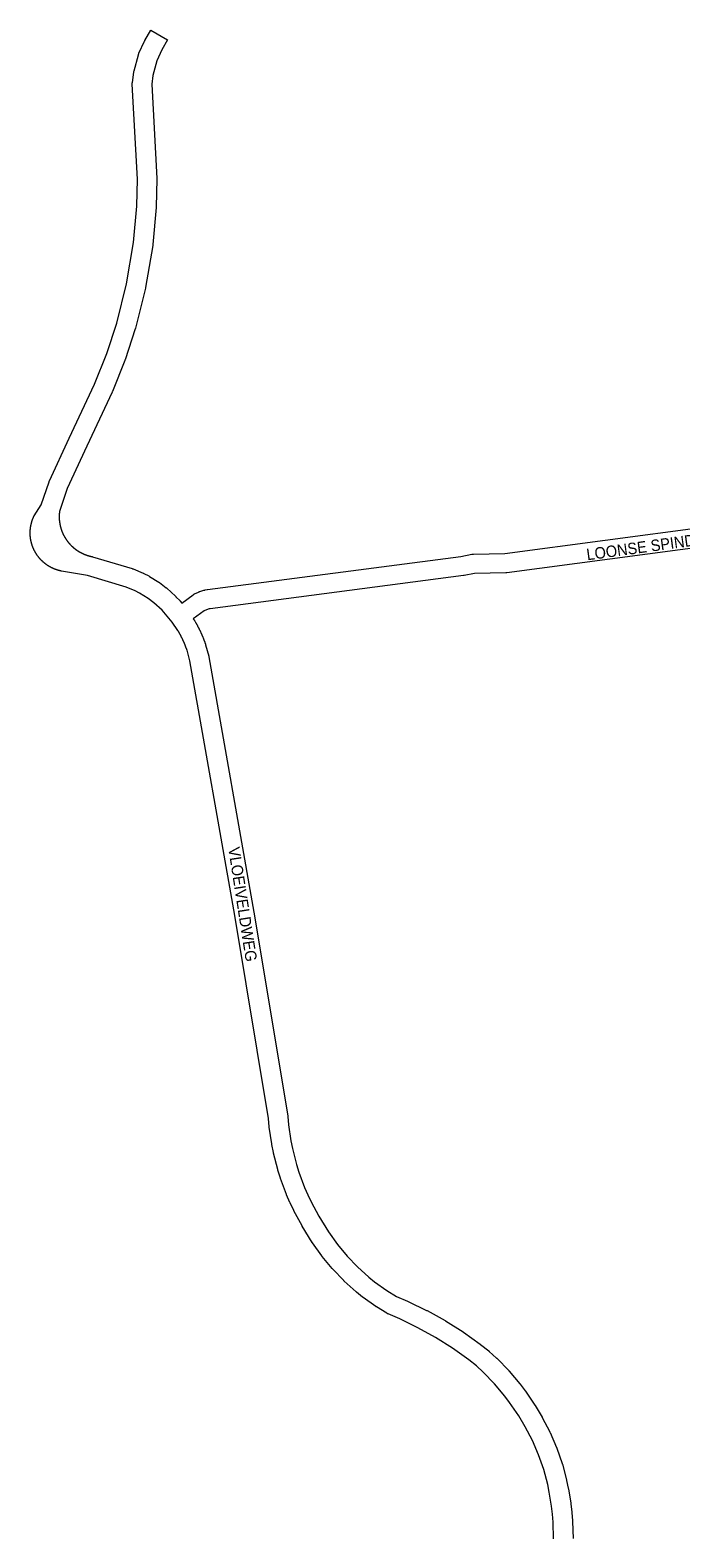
# Paper-space layout 'Layout1' of a CAD drawing. Header units: metres. Extents: x 123097 to 144122, y 392739 to 407589.
# Tile 221 of 256: x 132277 to 132714, y 401467 to 402480. Entities that reach past the tile are written whole.
import ezdxf
from ezdxf.enums import TextEntityAlignment as Align

# ---------------------------------------------------------------- set-up
doc = ezdxf.new("R2010")
doc.units = ezdxf.units.M
doc.header["$MEASUREMENT"] = 0
doc.layers.add('gs-anno-wegen algemeen tekst', color=7, linetype='Continuous', lineweight=0)
doc.layers.add('gs-knt-wegen algemeen', color=7, linetype='Continuous', lineweight=0)
doc.styles.add('Style-Arial', font='arial.ttf')

psp = doc.layouts.get("Layout1")

# ---------------------------------------------------------------- linework, layer by layer
at = {"layer": 'gs-knt-wegen algemeen', "color": 7, "linetype": 'Continuous', "flags": 128}
psp.add_lwpolyline([(132628.79, 401466.624), (132628.482, 401477.718), (132628.047, 401483.137), (132627.421, 401488.554), (132625.869, 401498.007), (132624.823, 401503.035), (132622.125, 401513.168), (132618.711, 401523.02), (132614.584, 401532.595), (132609.739, 401541.894), (132605.357, 401549.277), (132599.284, 401558.278), (132596.111, 401562.478), (132589.14, 401570.745), (132581.605, 401578.488), (132577.006, 401582.705), (132571.864, 401586.749), (132560.879, 401594.643), (132549.495, 401601.865), (132537.715, 401608.419), (132525.543, 401614.296), (132517.752, 401617.619), (132517.53, 401617.718), (132517.312, 401617.827), (132517.097, 401617.943), (132516.888, 401618.067), (132509.914, 401622.37), (132509.731, 401622.486), (132509.553, 401622.609), (132500.882, 401628.79), (132500.734, 401628.899), (132500.59, 401629.011), (132496.435, 401632.341), (132496.293, 401632.458), (132496.155, 401632.578), (132488.235, 401639.695), (132488.056, 401639.861), (132487.884, 401640.034), (132480.519, 401647.726), (132480.353, 401647.905), (132480.194, 401648.091), (132473.428, 401656.313), (132473.277, 401656.505), (132473.132, 401656.702), (132467.002, 401665.408), (132466.897, 401665.563), (132466.796, 401665.72), (132460.077, 401676.533), (132459.977, 401676.698), (132459.883, 401676.866), (132454.484, 401686.823), (132454.404, 401686.976), (132454.328, 401687.131), (132451.896, 401692.246), (132451.801, 401692.455), (132449.551, 401697.653), (132449.484, 401697.812), (132449.422, 401697.973), (132445.479, 401708.591), (132445.421, 401708.753), (132445.368, 401708.917), (132443.68, 401714.324), (132443.631, 401714.489), (132443.586, 401714.655), (132440.787, 401725.63), (132440.746, 401725.798), (132440.71, 401725.968), (132439.604, 401731.523), (132439.573, 401731.692), (132439.546, 401731.861), (132437.923, 401743.071), (132437.901, 401743.243), (132437.883, 401743.414), (132437.391, 401748.817), (132414.801, 401885.244), (132384.674, 402056.327), (132382.689, 402063.4), (132382.615, 402063.617), (132382.541, 402063.834), (132382.466, 402064.052), (132382.39, 402064.268), (132382.313, 402064.485), (132382.236, 402064.7), (132382.158, 402064.917), (132382.079, 402065.132), (132382, 402065.348), (132381.92, 402065.562), (132381.838, 402065.778), (132381.757, 402065.992), (132381.674, 402066.206), (132381.591, 402066.42), (132381.507, 402066.634), (132381.423, 402066.847), (132381.337, 402067.061), (132381.251, 402067.273), (132381.164, 402067.486), (132381.077, 402067.698), (132380.989, 402067.91), (132380.9, 402068.121), (132380.81, 402068.333), (132380.72, 402068.544), (132380.629, 402068.755), (132380.537, 402068.965), (132380.444, 402069.176), (132380.351, 402069.385), (132380.257, 402069.595), (132380.163, 402069.804), (132380.067, 402070.013), (132379.972, 402070.221), (132379.875, 402070.43), (132379.777, 402070.637), (132379.679, 402070.845), (132379.58, 402071.052), (132379.481, 402071.259), (132379.381, 402071.465), (132379.28, 402071.672), (132379.178, 402071.877), (132379.076, 402072.084), (132378.973, 402072.288), (132378.869, 402072.494), (132378.765, 402072.697), (132378.659, 402072.902), (132378.554, 402073.105), (132378.447, 402073.309), (132378.34, 402073.512), (132378.232, 402073.715), (132378.124, 402073.917), (132378.014, 402074.119), (132377.905, 402074.32), (132377.794, 402074.522), (132377.683, 402074.722), (132377.571, 402074.923), (132377.458, 402075.123), (132377.345, 402075.323), (132377.231, 402075.522), (132377.116, 402075.721), (132377.001, 402075.919), (132376.885, 402076.118), (132376.768, 402076.315), (132376.651, 402076.513), (132376.533, 402076.709), (132372.739, 402082.328), (132368.351, 402087.734), (132365.964, 402090.26), (132360.482, 402095.244), (132356.505, 402098.279), (132350.77, 402101.859), (132347.984, 402103.296), (132341.77, 402105.883), (132315.858, 402113.652), (132298.53, 402116.54), (132298.288, 402116.585), (132298.109, 402116.622), (132297.929, 402116.661), (132297.75, 402116.701), (132297.572, 402116.742), (132297.393, 402116.785), (132297.215, 402116.829), (132297.038, 402116.874), (132296.864, 402116.919), (132296.687, 402116.967), (132296.51, 402117.016), (132296.334, 402117.066), (132296.158, 402117.117), (132295.982, 402117.17), (132295.806, 402117.223), (132295.632, 402117.278), (132295.461, 402117.333), (132295.287, 402117.391), (132295.113, 402117.449), (132294.939, 402117.509), (132294.766, 402117.57), (132294.594, 402117.632), (132294.422, 402117.696), (132294.25, 402117.76), (132294.083, 402117.825), (132293.912, 402117.892), (132293.742, 402117.96), (132293.572, 402118.03), (132293.403, 402118.1), (132293.234, 402118.172), (132293.066, 402118.245), (132292.898, 402118.319), (132292.734, 402118.393), (132292.568, 402118.469), (132292.402, 402118.547), (132292.236, 402118.626), (132292.071, 402118.706), (132291.907, 402118.787), (132291.743, 402118.869), (132291.579, 402118.952), (132291.42, 402119.035), (132291.258, 402119.121), (132291.096, 402119.208), (132290.935, 402119.296), (132290.775, 402119.385), (132290.615, 402119.475), (132290.456, 402119.566), (132290.298, 402119.658), (132290.148, 402119.748), (132290.144, 402119.75), (132290.14, 402119.753), (132289.987, 402119.845), (132289.83, 402119.94), (132289.674, 402120.037), (132289.519, 402120.135), (132289.365, 402120.234), (132289.211, 402120.334), (132289.058, 402120.435), (132288.909, 402120.535), (132288.757, 402120.638), (132288.607, 402120.742), (132288.457, 402120.848), (132288.307, 402120.954), (132288.159, 402121.062), (132288.011, 402121.17), (132287.864, 402121.28), (132287.72, 402121.388), (132287.575, 402121.499), (132287.43, 402121.612), (132287.286, 402121.725), (132287.143, 402121.84), (132287, 402121.956), (132286.859, 402122.072), (132286.718, 402122.19), (132286.581, 402122.306), (132286.442, 402122.425), (132286.304, 402122.546), (132286.166, 402122.667), (132286.03, 402122.79), (132285.894, 402122.913), (132285.759, 402123.037), (132285.625, 402123.163), (132285.495, 402123.286), (132285.363, 402123.413), (132285.231, 402123.541), (132285.101, 402123.67), (132284.972, 402123.8), (132284.843, 402123.931), (132284.715, 402124.062), (132284.589, 402124.195), (132284.465, 402124.325), (132284.341, 402124.46), (132284.217, 402124.595), (132284.094, 402124.731), (132283.972, 402124.868), (132283.85, 402125.005), (132283.73, 402125.144), (132283.611, 402125.283), (132283.496, 402125.421), (132283.378, 402125.562), (132283.262, 402125.703), (132283.147, 402125.846), (132283.033, 402125.99), (132282.92, 402126.134), (132282.807, 402126.279), (132282.696, 402126.425), (132282.588, 402126.568), (132282.479, 402126.716), (132282.371, 402126.864), (132282.264, 402127.013), (132282.158, 402127.162), (132282.053, 402127.313), (132281.949, 402127.464), (132281.846, 402127.616), (132281.747, 402127.765), (132281.646, 402127.918), (132281.546, 402128.072), (132281.448, 402128.227), (132281.35, 402128.382), (132281.254, 402128.538), (132281.159, 402128.695), (132281.065, 402128.852), (132280.973, 402129.007), (132280.881, 402129.166), (132280.79, 402129.325), (132280.701, 402129.485), (132280.612, 402129.645), (132280.525, 402129.806), (132280.438, 402129.968), (132280.353, 402130.131), (132280.271, 402130.29), (132280.188, 402130.454), (132280.106, 402130.618), (132280.025, 402130.782), (132279.946, 402130.948), (132279.867, 402131.113), (132279.79, 402131.28), (132279.714, 402131.447), (132279.641, 402131.611), (132279.567, 402131.778), (132279.494, 402131.947), (132279.423, 402132.116), (132279.353, 402132.285), (132279.284, 402132.455), (132279.216, 402132.626), (132279.149, 402132.796), (132279.085, 402132.964), (132279.021, 402133.136), (132278.958, 402133.308), (132278.896, 402133.481), (132278.836, 402133.654), (132278.776, 402133.827), (132278.718, 402134.001), (132278.661, 402134.176), (132278.607, 402134.347), (132278.552, 402134.522), (132278.499, 402134.697), (132278.447, 402134.873), (132278.396, 402135.049), (132278.347, 402135.226), (132278.298, 402135.403), (132278.251, 402135.58), (132278.206, 402135.754), (132278.161, 402135.931), (132278.118, 402136.11), (132278.076, 402136.288), (132278.035, 402136.467), (132277.995, 402136.646), (132277.957, 402136.825), (132277.92, 402137.005), (132277.885, 402137.181), (132277.85, 402137.361), (132277.817, 402137.541), (132277.785, 402137.722), (132277.754, 402137.903), (132277.724, 402138.084), (132277.696, 402138.265), (132277.669, 402138.446), (132277.644, 402138.624), (132277.619, 402138.806), (132277.596, 402138.988), (132277.574, 402139.17), (132277.553, 402139.352), (132277.534, 402139.534), (132277.516, 402139.717), (132277.499, 402139.899), (132277.484, 402140.078), (132277.469, 402140.261), (132277.456, 402140.444), (132277.445, 402140.627), (132277.434, 402140.81), (132277.425, 402140.993), (132277.417, 402141.176), (132277.41, 402141.36), (132277.405, 402141.539), (132277.401, 402141.722), (132277.398, 402141.906), (132277.397, 402142.089), (132277.397, 402142.272), (132277.398, 402142.456), (132277.4, 402142.639), (132277.404, 402142.823), (132277.409, 402143.002), (132277.415, 402143.185), (132277.422, 402143.369), (132277.431, 402143.552), (132277.441, 402143.735), (132277.452, 402143.918), (132277.465, 402144.101), (132277.479, 402144.284), (132277.494, 402144.462), (132277.51, 402144.645), (132277.528, 402144.828), (132277.547, 402145.01), (132277.567, 402145.192), (132277.588, 402145.375), (132277.611, 402145.556), (132277.635, 402145.738), (132277.66, 402145.916), (132277.687, 402146.097), (132277.715, 402146.279), (132277.744, 402146.46), (132277.774, 402146.641), (132277.806, 402146.821), (132277.839, 402147.002), (132277.873, 402147.182), (132277.907, 402147.358), (132277.944, 402147.538), (132277.982, 402147.717), (132278.021, 402147.896), (132278.062, 402148.075), (132278.104, 402148.254), (132278.147, 402148.432), (132278.191, 402148.61), (132278.235, 402148.784), (132278.282, 402148.961), (132278.33, 402149.138), (132278.379, 402149.315), (132278.429, 402149.491), (132278.481, 402149.667), (132278.534, 402149.843), (132278.588, 402150.018), (132278.642, 402150.189), (132278.699, 402150.363), (132278.756, 402150.537), (132278.815, 402150.711), (132278.876, 402150.884), (132278.937, 402151.057), (132279, 402151.23), (132279.063, 402151.402), (132279.127, 402151.569), (132279.193, 402151.74), (132279.261, 402151.911), (132279.329, 402152.081), (132279.399, 402152.251), (132279.47, 402152.42), (132279.542, 402152.588), (132279.615, 402152.756), (132279.688, 402152.92), (132279.793, 402153.142), (132279.905, 402153.359), (132280.026, 402153.572), (132280.155, 402153.781), (132284.845, 402161.064), (132290.07, 402176.502), (132290.146, 402176.716), (132290.231, 402176.928), (132290.322, 402177.137), (132303.57, 402205.923), (132303.589, 402205.963), (132320.546, 402242.15), (132328.79, 402262.754), (132335.537, 402283.14), (132342.125, 402309.501), (132346.819, 402337.289), (132348.992, 402361.697), (132349.38, 402379.917), (132345.94, 402443.574), (132345.93, 402443.887), (132345.936, 402444.2), (132345.957, 402444.512), (132345.992, 402444.823), (132346.948, 402451.684), (132346.991, 402451.949), (132347.044, 402452.212), (132347.108, 402452.473), (132350.014, 402463.305), (132350.092, 402463.572), (132350.182, 402463.836), (132350.282, 402464.096), (132350.394, 402464.352), (132354.177, 402472.528), (132354.306, 402472.792), (132354.448, 402473.05), (132358.402, 402479.896, -0.35725753), (132358.414, 402479.899), (132369.673, 402473.396, -0.35725496), (132369.677, 402473.384), (132365.869, 402466.793), (132362.445, 402459.391), (132359.788, 402449.488), (132358.974, 402443.649), (132362.394, 402380.375), (132362.403, 402380.13), (132362.402, 402379.885), (132362.004, 402361.2), (132361.996, 402360.981), (132361.98, 402360.762), (132359.765, 402335.88), (132359.738, 402335.626), (132359.7, 402335.373), (132354.921, 402307.084), (132354.874, 402306.836), (132354.818, 402306.59), (132348.11, 402279.748), (132348.046, 402279.513), (132347.974, 402279.281), (132341.088, 402258.474), (132341.023, 402258.287), (132340.952, 402258.102), (132332.564, 402237.139), (132332.492, 402236.967), (132332.415, 402236.796), (132315.388, 402200.459), (132302.293, 402172.004), (132297.113, 402156.697), (132297.092, 402156.539), (132297.073, 402156.38), (132297.054, 402156.221), (132297.036, 402156.061), (132297.019, 402155.902), (132297.003, 402155.743), (132296.988, 402155.583), (132296.974, 402155.427), (132296.961, 402155.267), (132296.949, 402155.107), (132296.938, 402154.947), (132296.927, 402154.788), (132296.918, 402154.628), (132296.909, 402154.468), (132296.902, 402154.307), (132296.895, 402154.151), (132296.89, 402153.991), (132296.885, 402153.831), (132296.881, 402153.67), (132296.878, 402153.51), (132296.876, 402153.35), (132296.875, 402153.19), (132296.875, 402153.029), (132296.876, 402152.872), (132296.878, 402152.712), (132296.881, 402152.552), (132296.885, 402152.392), (132296.889, 402152.232), (132296.895, 402152.072), (132296.901, 402151.911), (132296.909, 402151.751), (132296.917, 402151.595), (132296.926, 402151.435), (132296.937, 402151.275), (132296.948, 402151.115), (132296.96, 402150.955), (132296.973, 402150.796), (132296.987, 402150.636), (132297.002, 402150.476), (132297.018, 402150.32), (132297.034, 402150.161), (132297.052, 402150.002), (132297.071, 402149.842), (132297.091, 402149.683), (132297.111, 402149.525), (132297.133, 402149.366), (132297.155, 402149.207), (132297.178, 402149.052), (132297.202, 402148.894), (132297.227, 402148.735), (132297.253, 402148.577), (132297.28, 402148.419), (132297.308, 402148.261), (132297.337, 402148.104), (132297.367, 402147.946), (132297.397, 402147.792), (132297.429, 402147.635), (132297.461, 402147.478), (132297.495, 402147.322), (132297.529, 402147.165), (132297.565, 402147.009), (132297.601, 402146.853), (132297.638, 402146.697), (132297.675, 402146.545), (132297.714, 402146.389), (132297.754, 402146.234), (132297.795, 402146.079), (132297.837, 402145.924), (132297.879, 402145.77), (132297.923, 402145.616), (132297.967, 402145.462), (132298.012, 402145.311), (132298.058, 402145.158), (132298.105, 402145.005), (132298.153, 402144.852), (132298.202, 402144.699), (132298.252, 402144.547), (132298.302, 402144.395), (132298.354, 402144.243), (132298.405, 402144.095), (132298.459, 402143.944), (132298.513, 402143.793), (132298.568, 402143.643), (132298.624, 402143.493), (132298.681, 402143.343), (132298.739, 402143.193), (132298.797, 402143.044), (132298.856, 402142.898), (132298.916, 402142.75), (132298.977, 402142.602), (132299.04, 402142.454), (132299.102, 402142.307), (132299.166, 402142.16), (132299.231, 402142.013), (132299.297, 402141.867), (132299.362, 402141.724), (132299.429, 402141.579), (132299.497, 402141.434), (132299.566, 402141.289), (132299.636, 402141.145), (132299.706, 402141.001), (132299.778, 402140.858), (132299.85, 402140.715), (132299.922, 402140.575), (132299.996, 402140.433), (132300.071, 402140.291), (132300.146, 402140.15), (132300.223, 402140.009), (132300.3, 402139.869), (132300.378, 402139.729), (132300.457, 402139.59), (132300.535, 402139.454), (132300.616, 402139.315), (132300.697, 402139.177), (132300.779, 402139.04), (132300.863, 402138.902), (132300.946, 402138.766), (132301.031, 402138.63), (132301.116, 402138.494), (132301.201, 402138.362), (132301.288, 402138.227), (132301.375, 402138.093), (132301.464, 402137.96), (132301.553, 402137.827), (132301.643, 402137.694), (132301.732, 402137.565), (132301.734, 402137.562), (132301.736, 402137.559), (132301.826, 402137.431), (132301.916, 402137.303), (132302.01, 402137.172), (132302.104, 402137.042), (132302.198, 402136.913), (132302.294, 402136.785), (132302.39, 402136.656), (132302.487, 402136.529), (132302.585, 402136.402), (132302.681, 402136.278), (132302.78, 402136.152), (132302.88, 402136.027), (132302.981, 402135.902), (132303.082, 402135.778), (132303.184, 402135.655), (132303.287, 402135.532), (132303.391, 402135.409), (132303.493, 402135.29), (132303.598, 402135.169), (132303.703, 402135.049), (132303.81, 402134.929), (132303.917, 402134.81), (132304.025, 402134.691), (132304.133, 402134.573), (132304.242, 402134.456), (132304.35, 402134.342), (132304.46, 402134.226), (132304.572, 402134.11), (132304.684, 402133.996), (132304.796, 402133.882), (132304.909, 402133.768), (132305.023, 402133.656), (132305.138, 402133.544), (132305.251, 402133.435), (132305.366, 402133.324), (132305.483, 402133.214), (132305.6, 402133.104), (132305.718, 402132.996), (132305.836, 402132.888), (132305.955, 402132.781), (132306.075, 402132.674), (132306.193, 402132.57), (132306.314, 402132.465), (132306.435, 402132.361), (132306.557, 402132.257), (132306.68, 402132.154), (132306.803, 402132.052), (132306.927, 402131.95), (132307.052, 402131.849), (132307.174, 402131.751), (132307.3, 402131.652), (132307.426, 402131.553), (132307.553, 402131.455), (132307.68, 402131.358), (132307.808, 402131.262), (132307.937, 402131.166), (132308.066, 402131.071), (132308.193, 402130.979), (132308.323, 402130.886), (132308.454, 402130.793), (132308.585, 402130.701), (132308.717, 402130.61), (132308.85, 402130.52), (132308.982, 402130.43), (132309.116, 402130.342), (132309.247, 402130.255), (132309.381, 402130.168), (132309.516, 402130.082), (132309.652, 402129.996), (132309.788, 402129.911), (132309.924, 402129.827), (132310.061, 402129.744), (132310.199, 402129.662), (132310.334, 402129.582), (132310.472, 402129.501), (132310.611, 402129.421), (132310.75, 402129.342), (132310.89, 402129.264), (132311.03, 402129.186), (132311.171, 402129.109), (132311.312, 402129.034), (132311.451, 402128.96), (132311.593, 402128.886), (132311.735, 402128.813), (132311.878, 402128.74), (132312.021, 402128.668), (132312.165, 402128.597), (132312.309, 402128.527), (132312.454, 402128.458), (132312.596, 402128.391), (132312.741, 402128.324), (132312.887, 402128.257), (132313.033, 402128.191), (132313.179, 402128.126), (132313.326, 402128.062), (132313.473, 402127.999), (132313.621, 402127.937), (132313.766, 402127.877), (132313.914, 402127.816), (132314.063, 402127.756), (132314.212, 402127.698), (132314.361, 402127.64), (132314.511, 402127.582), (132314.661, 402127.526), (132314.811, 402127.471), (132314.959, 402127.418), (132315.11, 402127.364), (132315.261, 402127.311), (132315.413, 402127.259), (132315.565, 402127.208), (132315.717, 402127.159), (132315.87, 402127.109), (132316.022, 402127.061), (132316.172, 402127.015), (132316.326, 402126.968), (132316.479, 402126.923), (132316.633, 402126.878), (132316.787, 402126.834), (132316.942, 402126.792), (132317.096, 402126.75), (132317.251, 402126.709), (132317.403, 402126.669), (132317.559, 402126.63), (132317.714, 402126.592), (132317.87, 402126.554), (132318.026, 402126.518), (132318.182, 402126.482), (132318.339, 402126.448), (132318.495, 402126.414), (132318.649, 402126.382), (132318.718, 402126.367), (132318.895, 402126.326), (132318.96, 402126.31), (132319.028, 402126.292), (132319.204, 402126.242), (132345.832, 402118.258), (132346.045, 402118.19), (132346.256, 402118.115), (132346.464, 402118.032), (132353.234, 402115.214), (132353.478, 402115.107), (132353.717, 402114.989), (132356.977, 402113.307), (132357.211, 402113.18), (132357.439, 402113.044), (132363.659, 402109.161), (132363.914, 402108.994), (132364.161, 402108.814), (132368.604, 402105.424), (132368.822, 402105.249), (132369.033, 402105.066), (132374.904, 402099.728), (132375.083, 402099.559), (132375.255, 402099.384), (132377.981, 402096.501), (132378.147, 402096.318), (132378.306, 402096.13), (132379.149, 402095.091)], format="xyb", dxfattribs=at)
for points in [[(132379.149, 402095.091), (132386.903, 402100.699), (132387.121, 402100.85), (132387.345, 402100.992), (132387.575, 402101.125), (132387.809, 402101.248), (132390.339, 402102.511), (132390.583, 402102.627), (132390.832, 402102.732), (132391.085, 402102.828), (132391.342, 402102.912), (132394.046, 402103.739), (132394.306, 402103.813), (132394.57, 402103.876), (132394.836, 402103.928), (132396.229, 402104.17), (132396.497, 402104.211), (132566.405, 402126.491), (132573.812, 402127.927), (132574.097, 402127.976), (132574.384, 402128.012), (132574.672, 402128.035), (132574.961, 402128.045), (132596.036, 402128.335), (132865.511, 402164.204)], [(132877.361, 402152.646), (132597.371, 402115.378), (132597.115, 402115.349), (132596.859, 402115.33), (132596.602, 402115.322), (132575.721, 402115.035), (132568.688, 402113.671), (132568.492, 402113.636), (132568.296, 402113.607), (132398.324, 402091.319), (132397.465, 402091.17), (132395.67, 402090.621), (132394.102, 402089.837), (132386.897, 402084.627)], [(132386.897, 402084.627), (132387.417, 402083.857), (132387.507, 402083.721), (132387.593, 402083.582), (132387.738, 402083.342), (132387.881, 402083.103), (132388.024, 402082.861), (132388.165, 402082.621), (132388.306, 402082.379), (132388.446, 402082.138), (132388.585, 402081.895), (132388.723, 402081.653), (132388.861, 402081.409), (132388.997, 402081.166), (132389.134, 402080.921), (132389.268, 402080.677), (132389.403, 402080.431), (132389.536, 402080.186), (132389.668, 402079.939), (132389.8, 402079.693), (132389.931, 402079.445), (132390.06, 402079.199), (132390.19, 402078.95), (132390.317, 402078.702), (132390.445, 402078.453), (132390.571, 402078.204), (132390.697, 402077.954), (132390.822, 402077.705), (132390.946, 402077.453), (132391.068, 402077.203), (132391.191, 402076.951), (132391.312, 402076.7), (132391.432, 402076.447), (132391.552, 402076.195), (132391.671, 402075.941), (132391.788, 402075.688), (132391.905, 402075.434), (132392.021, 402075.18), (132392.136, 402074.925), (132392.25, 402074.671), (132392.364, 402074.415), (132392.476, 402074.159), (132392.588, 402073.902), (132392.698, 402073.647), (132392.809, 402073.389), (132392.917, 402073.132), (132393.026, 402072.874), (132393.133, 402072.616), (132393.239, 402072.357), (132393.344, 402072.099), (132393.449, 402071.839), (132393.552, 402071.58), (132393.655, 402071.32), (132393.757, 402071.06), (132393.858, 402070.799), (132393.958, 402070.538), (132394.057, 402070.276), (132394.155, 402070.015), (132394.252, 402069.753), (132394.349, 402069.491), (132394.444, 402069.228), (132394.539, 402068.965), (132394.633, 402068.701), (132394.725, 402068.438), (132394.817, 402068.174), (132394.908, 402067.91), (132394.998, 402067.645), (132395.087, 402067.381), (132395.136, 402067.228), (132395.181, 402067.075), (132397.297, 402059.533), (132397.352, 402059.324), (132397.399, 402059.114), (132397.44, 402058.903), (132427.629, 401887.469), (132427.641, 401887.404), (132450.276, 401750.708), (132450.31, 401750.472), (132450.336, 401750.235), (132450.834, 401744.766), (132452.407, 401733.897), (132453.446, 401728.68), (132456.16, 401718.04), (132457.745, 401712.962), (132461.568, 401702.667), (132463.704, 401697.733), (132466.012, 401692.877), (132471.237, 401683.241), (132477.756, 401672.751), (132483.637, 401664.398), (132490.092, 401656.554), (132497.119, 401649.216), (132504.72, 401642.386), (132508.589, 401639.286), (132516.935, 401633.337), (132523.309, 401629.404), (132530.791, 401626.213), (132531.068, 401626.087), (132543.546, 401620.061), (132543.714, 401619.977), (132543.88, 401619.888), (132555.989, 401613.152), (132556.152, 401613.058), (132556.312, 401612.96), (132568.013, 401605.536), (132568.17, 401605.433), (132568.324, 401605.326), (132579.576, 401597.239), (132579.801, 401597.071), (132585.248, 401592.787), (132585.439, 401592.631), (132585.624, 401592.468), (132590.541, 401587.959), (132590.676, 401587.832), (132590.806, 401587.701), (132598.633, 401579.659), (132598.791, 401579.49), (132598.944, 401579.316), (132606.177, 401570.738), (132606.287, 401570.603), (132606.394, 401570.465), (132609.777, 401565.987), (132609.88, 401565.847), (132609.979, 401565.704), (132616.255, 401556.403), (132616.359, 401556.245), (132616.457, 401556.085), (132621.027, 401548.385), (132621.117, 401548.229), (132621.202, 401548.07), (132626.241, 401538.399), (132626.348, 401538.185), (132626.446, 401537.968), (132630.762, 401527.954), (132630.853, 401527.733), (132630.935, 401527.508), (132634.505, 401517.205), (132634.579, 401516.979), (132634.645, 401516.749), (132637.451, 401506.212), (132637.495, 401506.038), (132637.533, 401505.863), (132638.645, 401500.524), (132638.695, 401500.252), (132640.294, 401490.509), (132640.337, 401490.203), (132640.994, 401484.52), (132641.016, 401484.293), (132641.474, 401478.59), (132641.486, 401478.42), (132641.492, 401478.249), (132641.809, 401466.813)]]:
    psp.add_lwpolyline(points, dxfattribs=at)

# ---------------------------------------------------------------- texts
at = {"layer": 'gs-anno-wegen algemeen tekst', "color": 7, "style": 'Style-Arial', "width": 0.909091}
for s, rotation, p in [('LOONSE SPINDERSPAD', 7.777165, (132707.163, 402135.297)), ('VLOEIVELDWEG', 278.832953, (132420.073, 401892.765))]:
    psp.add_text(s, height=7.7, rotation=rotation, dxfattribs=at).set_placement(p, align=Align.MIDDLE_CENTER)

doc.saveas('drawing.dxf')
